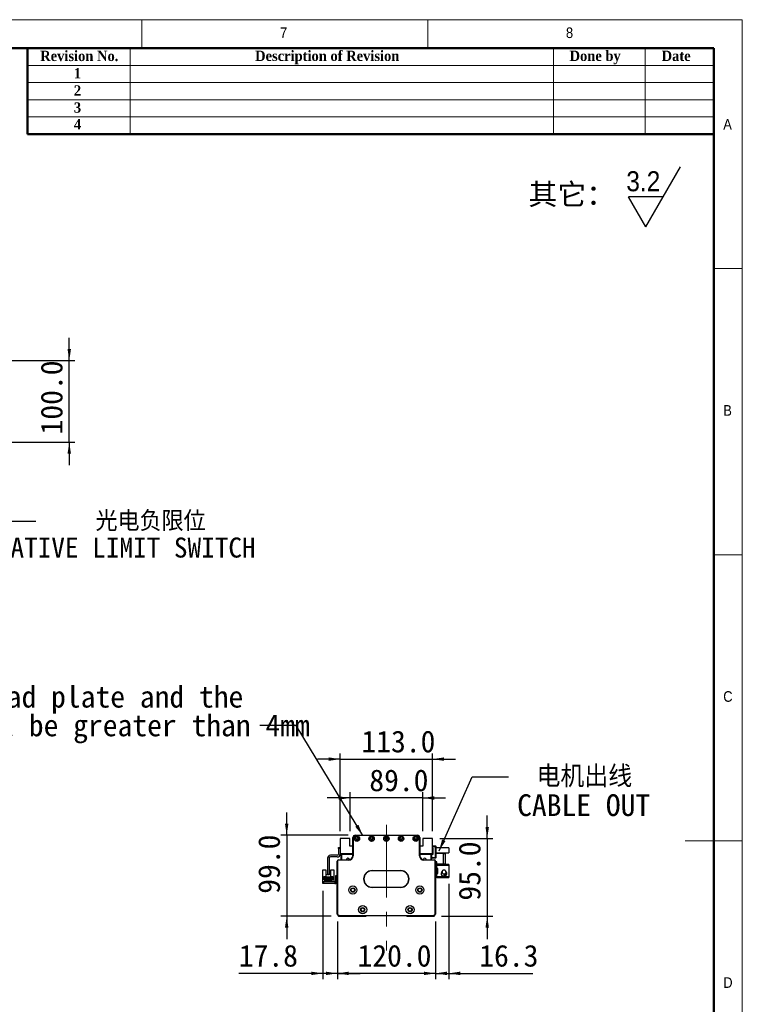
# Model space of a CAD drawing. Header units: millimetres. Extents: x 35 to 2905, y 35 to 2044.
# Tile 5 of 5: x 2021 to 2905, y 839 to 2044. Entities that reach past the tile are written whole.
import ezdxf

# ---------------------------------------------------------------- set-up
doc = ezdxf.new("R2010")
doc.units = ezdxf.units.MM
doc.header["$LTSCALE"] = 7
doc.linetypes.add('CENTERX2', pattern=[20.32, 12.7, -2.54, 2.54, -2.54])
doc.layers.add('DIMNS', color=7, linetype='Continuous')
doc.styles.add('SLDTEXTSTYLE0', font='arial.ttf', dxfattribs={"bigfont": 'bigfont'})
doc.styles.add('SLDTEXTSTYLE1', font='Gothic.ttf', dxfattribs={"width": 0.913})
doc.styles.add('SLDTEXTSTYLE2', font='timesbd.ttf', dxfattribs={"width": 0.933})
doc.styles.add('SLDTEXTSTYLE8', font='txt')
doc.styles.add('SLDTEXTSTYLE9', font='txt', dxfattribs={"bigfont": 'bigfont'})
doc.dimstyles.new('SLDDIMSTYLE1', dxfattribs={"dimtxt": 26.6, "dimasz": 14, "dimexe": 0, "dimexo": 0.0625, "dimgap": 6.65, "dimtad": 2, "dimdec": 1, "dimrnd": 1e-09, "dimzin": 4, "dimdsep": 46, "dimtxsty": 'SLDTEXTSTYLE8', "dimsah": 1, "dimcen": 0.09, "dimadec": 0, "dimazin": 1, "dimtfac": 1, "dimtdec": 1, "dimtmove": 0, "dimatfit": 0, "dimfxl": 0, "dimfrac": 2, "dimtolj": 1, "dimtzin": 12, "dimarcsym": 0})
doc.dimstyles.new('SLDDIMSTYLE2', dxfattribs={"dimtxt": 26.6, "dimasz": 14, "dimexe": 0, "dimexo": 0.0625, "dimgap": 6.65, "dimtad": 2, "dimdec": 1, "dimrnd": 1e-09, "dimzin": 12, "dimdsep": 46, "dimtxsty": 'SLDTEXTSTYLE8', "dimsah": 1, "dimcen": 0.09, "dimadec": 0, "dimazin": 3, "dimtfac": 1, "dimtdec": 1, "dimtmove": 0, "dimatfit": 0, "dimfxl": 0, "dimfrac": 2, "dimtolj": 1, "dimtzin": 12, "dimarcsym": 0})
doc.dimstyles.new('SLDDIMSTYLE3', dxfattribs={"dimtxt": 0.18, "dimasz": 14, "dimexe": 0, "dimexo": 0.0625, "dimgap": 0, "dimtad": 0, "dimtih": 1, "dimtoh": 1, "dimdec": 0, "dimrnd": 1e-09, "dimzin": 0, "dimdsep": 46, "dimtxsty": 'Standard', "dimsah": 1, "dimcen": 0.09, "dimadec": 0, "dimazin": 0, "dimtfac": 14, "dimtdec": 0, "dimtofl": 0, "dimtmove": 0, "dimatfit": 3, "dimfxl": 0, "dimfrac": 2, "dimtolj": 1, "dimtzin": 0, "dimarcsym": 0})

# ---------------------------------------------------------------- blocks, each defined once
blk = doc.blocks.new('SW_SFSYMBOL_0')
at = {"layer": 'DIMNS', "color": 0}
for p, q in [((24, -36.7), (66.5, 36.8)), ((24, -36.7), (2.8, 0)), ((45.2, 0), (2.8, 0))]:
    blk.add_line(p, q, dxfattribs=at)
at = {"layer": 'DIMNS', "color": 0, "insert": (0, 31.3), "char_height": 24.5, "attachment_point": 1, "style": 'SLDTEXTSTYLE1'}
blk.add_mtext('3.2', dxfattribs=at)
blk = doc.blocks.new('_D_6')
at = {"layer": 'DIMNS'}
for p, q in [((2409.4, 940.9), (2409.4, 870.3)), ((2529.4, 940.9), (2529.4, 870.3)), ((2409.4, 877.3), (2381.4, 877.3)), ((2529.4, 877.3), (2409.4, 877.3)), ((2529.4, 877.3), (2557.4, 877.3))]:
    blk.add_line(p, q, dxfattribs=at)
for points in [[(2409.4, 877.3), (2395.4, 879.4), (2395.4, 875.2)], [(2529.4, 877.3), (2543.4, 875.2), (2543.4, 879.4)]]:
    blk.add_solid(points, dxfattribs=at)
at = {"layer": 'DIMNS', "insert": (2434.1, 912.2), "char_height": 26.6, "attachment_point": 1, "style": 'SLDTEXTSTYLE8'}
blk.add_mtext('120.0', dxfattribs=at)
blk = doc.blocks.new('_D_7')
at = {"layer": 'DIMNS'}
for p, q in [((2391.6, 978.2), (2391.6, 870.3)), ((2409.4, 940.9), (2409.4, 870.3)), ((2391.6, 877.3), (2288.8, 877.3)), ((2409.4, 877.3), (2391.6, 877.3)), ((2409.4, 877.3), (2437.4, 877.3))]:
    blk.add_line(p, q, dxfattribs=at)
for points in [[(2391.6, 877.3), (2377.6, 879.4), (2377.6, 875.2)], [(2409.4, 877.3), (2423.4, 875.2), (2423.4, 879.4)]]:
    blk.add_solid(points, dxfattribs=at)
at = {"layer": 'DIMNS', "insert": (2288.8, 912.2), "char_height": 26.6, "attachment_point": 1, "style": 'SLDTEXTSTYLE8'}
blk.add_mtext('17.8', dxfattribs=at)
blk = doc.blocks.new('_D_8')
at = {"layer": 'DIMNS'}
for p, q in [((2347.4, 1046.3), (2347.4, 1074.3)), ((2422.5, 1046.3), (2340.4, 1046.3)), ((2347.4, 1046.3), (2347.4, 947.3)), ((2402, 947.3), (2340.4, 947.3)), ((2347.4, 947.3), (2347.4, 919.3))]:
    blk.add_line(p, q, dxfattribs=at)
for points in [[(2347.4, 1046.3), (2349.5, 1060.3), (2345.3, 1060.3)], [(2347.4, 947.3), (2345.3, 933.3), (2349.5, 933.3)]]:
    blk.add_solid(points, dxfattribs=at)
at = {"layer": 'DIMNS', "insert": (2312.5, 974.7), "char_height": 26.6, "attachment_point": 1, "rotation": 90, "style": 'SLDTEXTSTYLE8'}
blk.add_mtext('99.0', dxfattribs=at)
blk = doc.blocks.new('_D_9')
at = {"layer": 'DIMNS'}
for p, q in [((2545.7, 986.7), (2545.7, 870.3)), ((2529.4, 940.9), (2529.4, 870.3)), ((2529.4, 877.3), (2501.4, 877.3)), ((2529.4, 877.3), (2545.7, 877.3)), ((2545.7, 877.3), (2648.6, 877.3))]:
    blk.add_line(p, q, dxfattribs=at)
for points in [[(2529.4, 877.3), (2515.4, 879.4), (2515.4, 875.2)], [(2545.7, 877.3), (2559.7, 875.2), (2559.7, 879.4)]]:
    blk.add_solid(points, dxfattribs=at)
at = {"layer": 'DIMNS', "insert": (2583.1, 912.2), "char_height": 26.6, "attachment_point": 1, "style": 'SLDTEXTSTYLE8'}
blk.add_mtext('16.3', dxfattribs=at)
blk = doc.blocks.new('_D_10')
at = {"layer": 'DIMNS'}
for p, q in [((2592.8, 1042.3), (2592.8, 1070.3)), ((2534.8, 1042.3), (2599.8, 1042.3)), ((2592.8, 1042.3), (2592.8, 947.3)), ((2536.8, 947.3), (2599.8, 947.3)), ((2592.8, 947.3), (2592.8, 919.3))]:
    blk.add_line(p, q, dxfattribs=at)
for points in [[(2592.8, 1042.3), (2594.9, 1056.3), (2590.7, 1056.3)], [(2592.8, 947.3), (2590.7, 933.3), (2594.9, 933.3)]]:
    blk.add_solid(points, dxfattribs=at)
at = {"layer": 'DIMNS', "insert": (2557.9, 966.3), "char_height": 26.6, "attachment_point": 1, "rotation": 90, "style": 'SLDTEXTSTYLE8'}
blk.add_mtext('95.0', dxfattribs=at)
blk = doc.blocks.new('_D_11')
at = {"layer": 'DIMNS'}
for p, q in [((2424.9, 1051.2), (2424.9, 1098.9)), ((2513.9, 1051.2), (2513.9, 1098.9)), ((2424.9, 1091.9), (2396.9, 1091.9)), ((2513.9, 1091.9), (2424.9, 1091.9)), ((2513.9, 1091.9), (2541.9, 1091.9))]:
    blk.add_line(p, q, dxfattribs=at)
for points in [[(2424.9, 1091.9), (2410.9, 1094), (2410.9, 1089.8)], [(2513.9, 1091.9), (2527.9, 1089.8), (2527.9, 1094)]]:
    blk.add_solid(points, dxfattribs=at)
at = {"layer": 'DIMNS', "insert": (2448.5, 1126.8), "char_height": 26.6, "attachment_point": 1, "style": 'SLDTEXTSTYLE8'}
blk.add_mtext('89.0', dxfattribs=at)
blk = doc.blocks.new('_D_12')
at = {"layer": 'DIMNS'}
for p, q in [((2412.9, 1051.2), (2412.9, 1146.4)), ((2525.9, 1051.2), (2525.9, 1146.4)), ((2412.9, 1139.4), (2384.9, 1139.4)), ((2412.9, 1139.4), (2525.9, 1139.4)), ((2525.9, 1139.4), (2553.9, 1139.4))]:
    blk.add_line(p, q, dxfattribs=at)
for points in [[(2412.9, 1139.4), (2398.9, 1141.5), (2398.9, 1137.3)], [(2525.9, 1139.4), (2539.9, 1137.3), (2539.9, 1141.5)]]:
    blk.add_solid(points, dxfattribs=at)
at = {"layer": 'DIMNS', "insert": (2438.9, 1174.3), "char_height": 26.6, "attachment_point": 1, "style": 'SLDTEXTSTYLE8'}
blk.add_mtext('113.0', dxfattribs=at)
blk = doc.blocks.new('SW_NOTE_3')
at = {"layer": 'DIMNS', "color": 0, "char_height": 26.6, "attachment_point": 2}
for s, insert, style in [('电机出线', (93, 13.7), 'SLDTEXTSTYLE9'), ('CABLE OUT', (92.2, -21.5), 'SLDTEXTSTYLE8')]:
    blk.add_mtext(s, dxfattribs=dict(at, insert=insert, style=style))
blk = doc.blocks.new('SW_NOTE_4')
at = {"layer": 'DIMNS', "color": 0, "char_height": 26.6, "attachment_point": 2, "style": 'SLDTEXTSTYLE8'}
for s, insert in [('The distance between the load plate and the ', (-409.3, 48.4)), ('steel belt protection belt shall be greater than 4mm', (-409.4, 13.3))]:
    blk.add_mtext(s, dxfattribs=dict(at, insert=insert))
blk = doc.blocks.new('_D_24')
at = {"layer": 'DIMNS'}
for p, q in [((2081.3, 1627), (2081.3, 1655)), ((1177.8, 1627), (2088.3, 1627)), ((2081.3, 1527), (2081.3, 1627)), ((1177.8, 1527), (2088.3, 1527)), ((2081.3, 1527), (2081.3, 1499))]:
    blk.add_line(p, q, dxfattribs=at)
for points in [[(2081.3, 1627), (2083.4, 1641), (2079.2, 1641)], [(2081.3, 1527), (2079.2, 1513), (2083.4, 1513)]]:
    blk.add_solid(points, dxfattribs=at)
at = {"layer": 'DIMNS', "insert": (2046.4, 1536.6), "char_height": 26.6, "attachment_point": 1, "rotation": 90, "style": 'SLDTEXTSTYLE8'}
blk.add_mtext('100.0', dxfattribs=at)
blk = doc.blocks.new('SW_NOTE_7')
at = {"layer": 'DIMNS', "color": 0, "char_height": 24.5, "attachment_point": 2}
for s, insert, style in [('    光电负限位', (96.7, 12.2), 'SLDTEXTSTYLE9'), ('NEGATIVE LIMIT SWITCH', (93.9, -20.2), 'SLDTEXTSTYLE8')]:
    blk.add_mtext(s, dxfattribs=dict(at, insert=insert, style=style))

msp = doc.modelspace()

# ---------------------------------------------------------------- linework, layer by layer
at = {"color": 7, "linetype": 'Continuous', "lineweight": 18}
for p, q in [((2905, 2044), (35, 2044)), ((2170, 2044), (2170, 2009)), ((2520, 2009), (2520, 2044)), ((2905, 35), (2905, 2044)), ((70, 2009), (2870, 2009)), ((2156, 2009), (2156, 1904)), ((2674, 2009), (2674, 1904)), ((2786, 2009), (2786, 1904)), ((2870, 2009), (2870, 1904)), ((2870, 2009), (2870, 70)), ((2030, 1988), (2870, 1988)), ((2030, 1967), (2870, 1967)), ((2030, 1946), (2870, 1946)), ((2030, 1925), (2870, 1925)), ((2905, 1739.5), (2870, 1739.5)), ((2870, 1389.5), (2905, 1389.5)), ((2905, 1039.5), (2835, 1039.5))]:
    msp.add_line(p, q, dxfattribs=at)
at = {"color": 7, "linetype": 'Continuous', "lineweight": 50}
for p, q in [((2870, 2009), (70, 2009)), ((2030, 2009), (2030, 1904)), ((2870, 2009), (2870, 70)), ((2870, 1904), (2030, 1904))]:
    msp.add_line(p, q, dxfattribs=at)
at = {"color": 7, "linetype": 'Continuous', "lineweight": 25}
for p, q in [((2424.86, 1042.27), (2412.86, 1042.27)), ((2412.86, 1042.27), (2412.86, 1023.77)), ((2424.86, 1032.77), (2424.86, 1042.27)), ((2428.37, 1043.27), (2428.37, 1043.47)), ((2428.37, 1043.47), (2428.37, 1043.47)), ((2428.37, 1021.27), (2428.37, 1043.27)), ((2428.37, 1043.27), (2428.67, 1043.27)), ((2428.67, 1043.27), (2428.67, 1021.27)), ((2431.37, 1046.27), (2431.37, 1045.97)), ((2431.37, 1046.27), (2507.37, 1046.27)), ((2507.37, 1045.97), (2431.37, 1045.97)), ((2507.37, 1046.27), (2507.37, 1045.97)), ((2510.37, 1043.27), (2510.07, 1043.27)), ((2510.07, 1021.27), (2510.07, 1043.27)), ((2510.36, 1043.47), (2510.37, 1043.47)), ((2510.37, 1043.47), (2510.37, 1043.27)), ((2510.37, 1043.27), (2510.37, 1021.27)), ((2525.86, 1042.27), (2513.86, 1042.27)), ((2513.86, 1042.27), (2513.86, 1032.77)), ((2525.86, 1023.77), (2525.86, 1042.27)), ((2410.86, 1031.27), (2412.86, 1031.27)), ((2410.86, 1030.27), (2410.86, 1031.27)), ((2412.86, 1030.27), (2410.86, 1030.27)), ((2410.86, 1030.27), (2410.86, 1023.27)), ((2428.37, 1032.77), (2424.86, 1032.77)), ((2513.86, 1032.77), (2510.37, 1032.77)), ((2525.86, 1033.27), (2529.56, 1033.27)), ((2529.56, 1032.27), (2525.86, 1032.27)), ((2525.86, 1030.77), (2526.36, 1030.77)), ((2525.86, 1024.77), (2526.36, 1024.77)), ((2526.36, 1030.77), (2526.36, 1022.77)), ((2529.56, 1032.27), (2529.56, 1033.27)), ((2529.56, 1033.27), (2529.86, 1032.97)), ((2529.56, 1019.27), (2529.56, 1032.27)), ((2529.56, 1032.27), (2529.86, 1032.14)), ((2529.86, 1032.97), (2529.86, 1032.14)), ((2529.86, 1032.14), (2529.86, 1019.39)), ((2545.86, 1030.77), (2529.86, 1030.77)), ((2529.86, 1024.77), (2545.86, 1024.77)), ((2545.86, 1030.77), (2545.86, 1024.77)), ((2397.36, 1018.27), (2397.36, 998.77)), ((2399.36, 1018.27), (2399.36, 998.77)), ((2409.36, 1021.77), (2400.86, 1021.77)), ((2409.36, 1019.77), (2400.86, 1019.77)), ((2409.67, 1014.77), (2409.37, 1014.77)), ((2409.37, 949.77), (2409.37, 1014.77)), ((2409.67, 1014.77), (2409.67, 949.89)), ((2410.87, 1015.97), (2410.87, 1016.27)), ((2410.87, 1016.27), (2423.37, 1016.27)), ((2423.37, 1015.97), (2410.87, 1015.97)), ((2412.86, 1023.77), (2412.86, 1023.27)), ((2412.86, 1023.77), (2428.37, 1023.77)), ((2414.86, 1023.77), (2413.86, 1022.77)), ((2413.86, 1022.77), (2413.86, 1016.27)), ((2415.36, 1022.77), (2414.36, 1021.77)), ((2414.36, 1021.77), (2414.36, 1016.27)), ((2415.36, 1022.67), (2414.46, 1021.77)), ((2414.46, 1021.77), (2414.46, 1016.27)), ((2428.37, 1022.77), (2415.36, 1022.77)), ((2428.37, 1022.67), (2415.36, 1022.67)), ((2423.37, 1015.97), (2423.37, 1016.27)), ((2425.99, 1023.56), (2425.79, 1023.77)), ((2428.37, 1023.27), (2426.7, 1023.27)), ((2428.67, 1021.27), (2428.37, 1021.27)), ((2510.37, 1021.27), (2510.07, 1021.27)), ((2510.37, 1023.77), (2525.86, 1023.77)), ((2512.02, 1023.27), (2510.37, 1023.27)), ((2523.36, 1022.77), (2510.37, 1022.77)), ((2523.36, 1022.67), (2510.37, 1022.67)), ((2512.94, 1023.77), (2512.73, 1023.56)), ((2515.37, 1016.27), (2515.37, 1015.97)), ((2515.37, 1016.27), (2527.87, 1016.27)), ((2527.87, 1015.97), (2515.37, 1015.97)), ((2524.36, 1021.77), (2523.36, 1022.77)), ((2524.26, 1021.77), (2523.36, 1022.67)), ((2524.86, 1022.77), (2523.86, 1023.77)), ((2524.26, 1016.27), (2524.26, 1021.77)), ((2524.36, 1016.27), (2524.36, 1021.77)), ((2524.56, 1017.47), (2524.86, 1017.77)), ((2524.56, 1016.27), (2524.56, 1017.47)), ((2526.36, 1022.77), (2524.86, 1022.77)), ((2524.86, 1017.77), (2524.86, 1022.77)), ((2524.86, 1019.27), (2529.56, 1019.27)), ((2529.56, 1018.27), (2524.86, 1018.27)), ((2526.36, 1023.77), (2525.86, 1023.77)), ((2527.87, 1016.27), (2527.87, 1015.97)), ((2529.37, 1014.77), (2529.07, 1014.77)), ((2529.07, 949.89), (2529.07, 1014.77)), ((2529.37, 1014.77), (2529.37, 949.77)), ((2531.27, 1013.77), (2529.37, 1013.77)), ((2529.56, 1019.27), (2529.86, 1019.39)), ((2529.56, 1018.27), (2529.56, 1019.27)), ((2529.86, 1018.57), (2529.56, 1018.27)), ((2539.27, 1023.77), (2529.86, 1023.77)), ((2529.86, 1019.39), (2529.86, 1018.57)), ((2531.27, 1010.77), (2531.27, 1013.77)), ((2539.27, 1010.77), (2539.27, 1023.77)), ((2539.27, 1023.77), (2541.27, 1023.77)), ((2541.27, 1023.77), (2541.27, 1010.77)), ((2391.67, 1004.01), (2395.37, 1004.01)), ((2391.67, 995.11), (2391.67, 1004.01)), ((2395.37, 1004.01), (2395.37, 995.61)), ((2401.37, 995.61), (2401.37, 1004.01)), ((2401.37, 1004.01), (2405.07, 1004.01)), ((2405.07, 1004.01), (2405.07, 995.11)), ((2451.87, 1003.07), (2486.87, 1003.07)), ((2451.87, 1003.07), (2451.87, 1002.77)), ((2486.87, 1002.77), (2451.87, 1002.77)), ((2486.87, 1003.07), (2486.87, 1002.77)), ((2531.27, 1010.77), (2531.27, 1009.57)), ((2539.27, 1010.77), (2531.27, 1010.77)), ((2531.27, 1009.57), (2545.67, 1009.57)), ((2531.27, 1005.57), (2531.27, 1009.57)), ((2532.27, 1005.57), (2531.27, 1005.57)), ((2531.27, 1005.57), (2531.27, 1005.07)), ((2531.27, 1005.07), (2531.27, 1000.07)), ((2532.27, 1005.07), (2531.27, 1005.07)), ((2531.27, 999.57), (2531.27, 1000.07)), ((2531.27, 1000.07), (2532.27, 1000.07)), ((2532.27, 999.57), (2532.27, 1005.57)), ((2536.72, 1000.36), (2536.62, 999.57)), ((2536.95, 1001), (2536.81, 1000.68)), ((2536.83, 1001.14), (2536.86, 1001.16)), ((2536.86, 1001.16), (2537.24, 1001.73)), ((2537.02, 1001.08), (2536.86, 1001.16)), ((2536.98, 1000.98), (2536.86, 1001.04)), ((2537.27, 1010.77), (2537.27, 1010.57)), ((2545.67, 1010.57), (2537.27, 1010.57)), ((2541.27, 1010.77), (2539.27, 1010.77)), ((2542.16, 1000.12), (2542.18, 1000.14)), ((2545.67, 1010.57), (2545.67, 1009.57)), ((2545.67, 1009.57), (2545.67, 995.57)), ((2391.57, 987.11), (2391.57, 989.11)), ((2391.57, 989.11), (2392.57, 989.11)), ((2391.67, 989.11), (2391.67, 995.11)), ((2392.47, 995.11), (2391.67, 995.11)), ((2392.47, 995.11), (2392.97, 995.61)), ((2392.57, 989.11), (2392.57, 987.11)), ((2406.37, 989.11), (2392.57, 989.11)), ((2395.57, 995.61), (2392.97, 995.61)), ((2393.37, 995.06), (2395.57, 995.06)), ((2393.37, 991.61), (2393.37, 995.06)), ((2394.17, 991.61), (2393.37, 991.61)), ((2394.17, 993.26), (2402.57, 993.26)), ((2394.17, 991.61), (2394.17, 993.26)), ((2394.17, 990.56), (2394.17, 991.61)), ((2395.37, 990.56), (2394.17, 990.56)), ((2395.62, 992.21), (2395.12, 992.21)), ((2395.12, 992.21), (2395.12, 991.71)), ((2395.12, 991.71), (2395.62, 991.71)), ((2395.37, 989.76), (2395.37, 990.56)), ((2401.37, 990.56), (2395.37, 990.56)), ((2401.37, 989.76), (2395.37, 989.76)), ((2395.57, 995.06), (2395.57, 995.61)), ((2395.57, 995.61), (2401.17, 995.61)), ((2395.92, 995.06), (2395.57, 995.06)), ((2395.62, 991.71), (2395.62, 992.21)), ((2395.92, 993.96), (2395.92, 995.06)), ((2400.82, 993.96), (2395.92, 993.96)), ((2397.62, 992.21), (2397.12, 992.21)), ((2397.12, 992.21), (2397.12, 991.71)), ((2397.12, 991.71), (2397.62, 991.71)), ((2397.36, 998.77), (2399.36, 998.77)), ((2397.36, 997.77), (2397.36, 998.77)), ((2399.36, 997.77), (2397.36, 997.77)), ((2397.57, 993.96), (2397.57, 994.56)), ((2397.57, 994.56), (2399.17, 994.56)), ((2397.62, 991.71), (2397.62, 992.21)), ((2399.62, 992.21), (2399.12, 992.21)), ((2399.12, 992.21), (2399.12, 991.71)), ((2399.12, 991.71), (2399.62, 991.71)), ((2399.17, 993.96), (2399.17, 994.56)), ((2399.36, 998.77), (2399.36, 997.77)), ((2399.62, 991.71), (2399.62, 992.21)), ((2401.17, 995.06), (2400.82, 995.06)), ((2400.82, 995.06), (2400.82, 993.96)), ((2401.12, 992.21), (2401.12, 991.71)), ((2401.62, 992.21), (2401.12, 992.21)), ((2401.12, 991.71), (2401.62, 991.71)), ((2401.17, 995.61), (2401.17, 995.06)), ((2403.77, 995.61), (2401.17, 995.61)), ((2401.17, 995.06), (2403.37, 995.06)), ((2401.37, 990.56), (2401.37, 989.76)), ((2402.57, 990.56), (2401.37, 990.56)), ((2401.62, 991.71), (2401.62, 992.21)), ((2402.57, 993.26), (2402.57, 991.61)), ((2402.57, 991.61), (2402.57, 990.56)), ((2403.37, 991.61), (2402.57, 991.61)), ((2403.37, 995.06), (2403.37, 991.61)), ((2403.77, 995.61), (2404.27, 995.11)), ((2405.07, 995.11), (2404.27, 995.11)), ((2405.07, 995.11), (2405.07, 989.11)), ((2406.37, 989.11), (2406.37, 987.11)), ((2407.37, 996.11), (2407.37, 997.11)), ((2407.37, 997.11), (2409.37, 997.11)), ((2409.37, 996.11), (2407.37, 996.11)), ((2407.37, 988.11), (2407.37, 996.11)), ((2407.37, 987.11), (2407.37, 988.11)), ((2407.37, 988.11), (2409.37, 988.11)), ((2531.27, 995.57), (2531.27, 999.57)), ((2531.27, 999.57), (2532.27, 999.57)), ((2531.27, 995.57), (2531.27, 994.37)), ((2545.67, 995.57), (2531.27, 995.57)), ((2537.27, 994.37), (2531.27, 994.37)), ((2536.86, 997.98), (2536.83, 997.99)), ((2537.27, 994.57), (2545.67, 994.57)), ((2537.27, 994.57), (2537.27, 994.37)), ((2545.67, 995.57), (2545.67, 994.57)), ((2392.57, 987.11), (2391.57, 987.11)), ((2406.37, 987.11), (2392.57, 987.11)), ((2409.37, 987.11), (2407.37, 987.11)), ((2451.87, 982.77), (2451.87, 982.47)), ((2451.87, 982.77), (2486.87, 982.77)), ((2486.87, 982.47), (2451.87, 982.47)), ((2486.87, 982.77), (2486.87, 982.47)), ((2409.67, 949.89), (2409.37, 949.77)), ((2411.37, 947.77), (2409.37, 949.77)), ((2409.67, 949.89), (2411.49, 948.07)), ((2409.87, 949.27), (2409.87, 948.27)), ((2409.87, 948.27), (2410.87, 947.27)), ((2410.87, 947.27), (2444.37, 947.27)), ((2411.49, 948.07), (2411.37, 947.77)), ((2527.37, 947.77), (2411.37, 947.77)), ((2411.49, 948.07), (2527.24, 948.07)), ((2444.37, 947.27), (2444.87, 947.77)), ((2493.87, 947.77), (2494.37, 947.27)), ((2494.37, 947.27), (2527.87, 947.27)), ((2527.24, 948.07), (2529.07, 949.89)), ((2527.24, 948.07), (2527.37, 947.77)), ((2529.37, 949.77), (2527.37, 947.77)), ((2527.87, 947.27), (2528.87, 948.27)), ((2528.87, 948.27), (2528.87, 949.27)), ((2529.07, 949.89), (2529.37, 949.77))]:
    msp.add_line(p, q, dxfattribs=at)
at = {"color": 7, "linetype": 'Continuous', "lineweight": 25, "flags": 128}
for points in [[(2427.64, 1018.66), (2427.79, 1019.32), (2428.25, 1020.2)], [(2462.21, 1002.77), (2461.86, 1002.72), (2461.51, 1002.77)], [(2477.21, 1002.77), (2476.86, 1002.72), (2476.51, 1002.77)], [(2406.37, 987.11), (2406.95, 987.17), (2407.37, 987.28)]]:
    msp.add_lwpolyline(points, dxfattribs=at)
at = {"color": 7, "linetype": 'Continuous', "lineweight": 25}
for centre, radius in [((2433.37, 1042.02), 3.25), ((2433.37, 1042.02), 3), ((2433.37, 1042.02), 1.6), ((2433.37, 1042.02), 1.25), ((2451.37, 1042.02), 3.25), ((2451.37, 1042.02), 3), ((2451.37, 1042.02), 1.6), ((2451.37, 1042.02), 1.25), ((2469.37, 1042.02), 3.25), ((2469.37, 1042.02), 3), ((2469.37, 1042.02), 1.6), ((2469.37, 1042.02), 1.25), ((2487.37, 1042.02), 3.25), ((2487.37, 1042.02), 3), ((2487.37, 1042.02), 1.6), ((2487.37, 1042.02), 1.25), ((2505.37, 1042.02), 3.25), ((2505.37, 1042.02), 3), ((2505.37, 1042.02), 1.6), ((2505.37, 1042.02), 1.25), ((2428.37, 979.26), 5.02), ((2428.37, 979.26), 5), ((2428.37, 979.26), 2.65), ((2428.37, 979.26), 2.1), ((2510.37, 979.26), 5.03), ((2510.37, 979.26), 5), ((2510.37, 979.26), 2.65), ((2510.37, 979.26), 2.1), ((2440.37, 955.23), 5.03), ((2440.37, 955.23), 5), ((2440.37, 955.23), 2.65), ((2440.37, 955.23), 2.1), ((2498.37, 955.23), 5.03), ((2498.37, 955.23), 5), ((2498.37, 955.23), 2.65), ((2498.37, 955.23), 2.1)]:
    msp.add_circle(centre, radius, dxfattribs=at)
for centre, radius, start, end in [((2431.37, 1043.27), 3, 90, 180), ((2431.37, 1043.27), 2.7, 90, 180), ((2507.37, 1043.27), 3, 0, 90), ((2507.37, 1043.27), 2.7, 0, 90), ((2400.86, 1018.27), 3.5, 90, 180), ((2400.86, 1018.27), 1.5, 90, 180), ((2409.36, 1023.27), 1.5, 270, 0), ((2409.36, 1023.27), 3.5, 270, 0), ((2410.87, 1014.77), 1.5, 90, 180), ((2410.87, 1014.77), 1.2, 90, 180), ((2422.35, 1016.28), 1.84, 4.76297, 180.41167), ((2423.37, 1021.27), 5.3, 270, 0), ((2423.37, 1021.27), 5, 270, 0), ((2426.7, 1024.27), 1, 225, 270), ((2515.37, 1021.27), 5.3, 180, 270), ((2515.37, 1021.27), 5, 180, 270), ((2507.86, 1018.27), 3.25, 7.39388, 36.18328), ((2512.02, 1024.27), 1, 270, 315), ((2516.35, 1016.28), 1.85, 359.66447, 180.33529), ((2527.87, 1014.77), 1.5, 0, 90), ((2527.87, 1014.77), 1.2, 0, 90), ((2451.87, 992.77), 10.3, 90, 270), ((2451.87, 992.77), 10, 90, 270), ((2486.87, 992.77), 10.3, 270, 90), ((2486.87, 992.77), 10, 270, 90), ((2539.87, 999.57), 3.4, 207.88541, 44.31348), ((2539.87, 999.57), 2.5, 274.06825, 11.05475), ((2539.87, 999.57), 2.6, 277.27427, 19.70725), ((2539.87, 999.57), 3.45, 0, 47.89891), ((2406.37, 990.11), 1, 270, 0), ((2539.87, 999.57), 3.45, 237.57421, 0)]:
    msp.add_arc(centre, radius, start, end, dxfattribs=at)
for points, knots in [([(2537.69, 1002.49), (2537.51, 1002.13), (2537.18, 1001.48), (2536.72, 1000.42), (2536.5, 999.6), (2536.44, 998.93), (2536.55, 998.37), (2536.77, 997.76), (2537.22, 997.16), (2537.91, 996.73), (2538.63, 996.49), (2539.39, 996.49), (2540.1, 996.72), (2540.28, 996.84), (2540.24, 996.88), (2540.22, 996.89)], [0, 0, 0, 0, 0.1800985, 0.3300043, 0.4496449, 0.5397496, 0.5746227, 0.6053219, 0.6784018, 0.7214063, 0.7619834, 0.8291607, 0.8886695, 0.9605996, 1, 1, 1, 1]), ([(2541.26, 1003.33), (2541.5, 1003.1), (2542, 1002.64), (2542.41, 1001.72), (2542.45, 1000.8), (2542.17, 1000.01), (2541.66, 999.39), (2540.96, 998.98), (2540.16, 998.82), (2539.32, 998.92), (2538.54, 999.29), (2537.92, 999.89), (2537.53, 1000.66), (2537.44, 1001.5), (2537.55, 1002.26), (2537.89, 1002.85), (2538.42, 1003.27), (2539.15, 1003.52), (2539.9, 1003.6), (2540.44, 1003.62), (2540.7, 1003.61), (2540.79, 1003.61), (2540.81, 1003.6), (2540.88, 1003.57), (2541.04, 1003.48), (2541.17, 1003.39), (2541.26, 1003.33)], [0, 0, 0, 0, 0.0648176, 0.1297793, 0.189732, 0.2426191, 0.2944133, 0.3462435, 0.3987244, 0.4521998, 0.5066016, 0.5614526, 0.616052, 0.6697726, 0.727069, 0.7653775, 0.8036915, 0.8589096, 0.9142292, 0.9495547, 0.9640012, 0.9648512, 0.9657591, 0.9687105, 0.9805281, 1, 1, 1, 1]), ([(2542.09, 998.42), (2542.19, 998.67), (2542.39, 999.14), (2542.43, 999.65), (2542.34, 999.96), (2542.31, 1000.06)], [0, 0, 0, 0, 0.4316445, 0.8185587, 1, 1, 1, 1])]:
    msp.add_open_spline(points, degree=3, knots=knots, dxfattribs=at)
at = {"layer": 'DIMNS', "linetype": 'CENTERX2', "lineweight": 18}
msp.add_line((2469.37, 1059.22), (2469.37, 905.32), dxfattribs=at)

# ---------------------------------------------------------------- block references
at = {"layer": 'DIMNS'}
for name, p in [('SW_SFSYMBOL_0', (2763.04, 1827.32)), ('SW_NOTE_7', (2040.45, 1430.68)), ('SW_NOTE_4', (2314.56, 1180.69)), ('SW_NOTE_3', (2618.65, 1117.9))]:
    msp.add_blockref(name, p, dxfattribs=at)

# ---------------------------------------------------------------- texts
at = {"color": 7, "linetype": 'Continuous', "lineweight": 0}
for s, insert, char_height, attachment_point, style in [('7', (2339.17, 2034.52), 12.96, 1, 'SLDTEXTSTYLE1'), ('8', (2689.17, 2034.52), 12.96, 1, 'SLDTEXTSTYLE1'), ('Revision No.', (2045.74, 2006.01), 12.6, 1, 'SLDTEXTSTYLE2'), ('Description of Revision', (2397.01, 2006.1), 12.6, 2, 'SLDTEXTSTYLE2'), ('Done by', (2724.88, 2006.1), 12.6, 2, 'SLDTEXTSTYLE2'), ('Date', (2824, 2006.1), 12.6, 2, 'SLDTEXTSTYLE2'), ('1', (2086.96, 1984.85), 12.6, 1, 'SLDTEXTSTYLE2'), ('2', (2086.96, 1963.68), 12.6, 1, 'SLDTEXTSTYLE2'), ('3', (2086.96, 1942.82), 12.6, 1, 'SLDTEXTSTYLE2'), ('4', (2086.96, 1922.31), 12.6, 1, 'SLDTEXTSTYLE2'), ('A', (2881.67, 1922.52), 12.96, 1, 'SLDTEXTSTYLE1'), ('B', (2881.67, 1572.52), 12.96, 1, 'SLDTEXTSTYLE1'), ('C', (2881.67, 1222.52), 12.96, 1, 'SLDTEXTSTYLE1'), ('D', (2881.67, 872.52), 12.96, 1, 'SLDTEXTSTYLE1')]:
    msp.add_mtext(s, dxfattribs=dict(at, insert=insert, char_height=char_height, attachment_point=attachment_point, style=style))
at = {"layer": 'DIMNS', "insert": (2643.32, 1843.39), "char_height": 25.929, "attachment_point": 1, "style": 'SLDTEXTSTYLE0'}
msp.add_mtext('其它：', dxfattribs=at)

# ---------------------------------------------------------------- dimensions: what is measured, and where the dimension line sits
at = {"layer": 'DIMNS'}
for base, p1, p2, picture, middle in [((2081.25, 1626.98), (1168.89, 1526.98), (1168.89, 1626.98), '_D_24', (2081.25, 1578.96)), ((2347.36, 947.27), (2431.37, 1046.27), (2410.87, 947.27), '_D_8', (2347.36, 1007.51)), ((2592.85, 947.27), (2525.86, 1042.27), (2527.87, 947.27), '_D_10', (2592.85, 999.03))]:
    dim = msp.add_linear_dim(base=base, p1=p1, p2=p2, angle=90, dimstyle='SLDDIMSTYLE1', dxfattribs=at)
    dim.commit()
    dim.dimension.update_dxf_attribs({"geometry": picture, "text_midpoint": middle, "dimtype": 160})
for base, p1, p2, dimstyle, picture, middle in [((2525.86, 1139.43), (2412.86, 1042.27), (2525.86, 1042.27), 'SLDDIMSTYLE1', '_D_12', (2481.24, 1139.43)), ((2424.86, 1091.92), (2513.86, 1042.27), (2424.86, 1042.27), 'SLDDIMSTYLE1', '_D_11', (2481.24, 1091.92)), ((2545.67, 877.27), (2529.37, 949.77), (2545.67, 995.57), 'SLDDIMSTYLE2', '_D_9', (2615.86, 877.27)), ((2391.57, 877.27), (2409.37, 949.77), (2391.57, 987.11), 'SLDDIMSTYLE2', '_D_7', (2321.58, 877.27)), ((2409.37, 877.27), (2529.37, 949.77), (2409.37, 949.77), 'SLDDIMSTYLE1', '_D_6', (2476.5, 877.27))]:
    dim = msp.add_linear_dim(base=base, p1=p1, p2=p2, dimstyle=dimstyle, dxfattribs=at)
    dim.commit()
    dim.dimension.update_dxf_attribs({"geometry": picture, "text_midpoint": middle, "dimtype": 160})

# ---------------------------------------------------------------- leaders
for points in [[(1906.85, 1502.98), (1996, 1430.68), (2040.45, 1430.68)], [(2440.49, 1045.97), (2359.01, 1180.69), (2314.56, 1180.69)], [(2533.95, 1027.38), (2574.2, 1117.9), (2618.65, 1117.9)]]:
    msp.add_leader(points, dimstyle='SLDDIMSTYLE3', dxfattribs=at)

doc.saveas('drawing.dxf')
